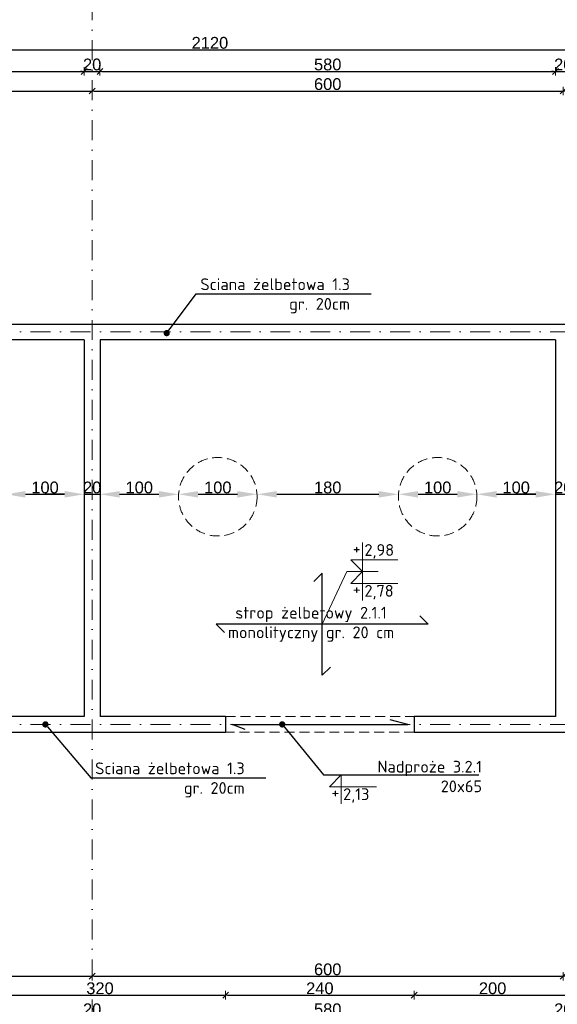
# Model space of a CAD drawing. Header units: millimetres. Extents: x -81893328 to 44149, y -26843406 to 95443303.
# Tile 87 of 100: x 28499 to 29184, y 8092 to 9347. Entities that reach past the tile are written whole.
import ezdxf
from ezdxf import colors
from ezdxf.entities.mleader import LeaderData, LeaderLine
from ezdxf.enums import TextEntityAlignment as Align
from ezdxf.math import Vec2, Vec3

# ---------------------------------------------------------------- set-up
doc = ezdxf.new("R2010")
doc.units = ezdxf.units.MM
for name, pattern in [('DASHDOTX2', [50.8, 25.4, -12.7, 0, -12.7]), ('DASHED', [19.05, 12.7, -6.35]), ('KRESKOWA', [19.05, 12.7, -6.35])]:
    doc.linetypes.add(name, pattern=pattern)
for name, color, linetype, lineweight in [('A-przerywana', 4, 'KRESKOWA', 5), ('aRMZ - osie', 2, 'DASHDOTX2', 5), ('aRMZ - wymiarowanie', 4, 'Continuous', 13), ('kRMZ - elementy żelbetowe opisy', 110, 'Continuous', 5), ('kRMZ - nadproża monolityczne', 1, 'DASHED', 5), ('kRMZ - nadproża monolityczne opisy', 1, 'Continuous', 5), ('kRMZ - stropy opisy', 66, 'Continuous', 5), ('kRMZ - ściany nośne', 5, 'Continuous', 30)]:
    doc.layers.add(name, color=color, linetype=linetype, lineweight=lineweight)
doc.styles.add('1-100 2', font='arial.ttf', dxfattribs={"height": 15})
doc.styles.add('1-100 RM wymiar', font='isocpeur.ttf', dxfattribs={"height": 15})
doc.dimstyles.new('1-100', dxfattribs={"dimtxt": 15, "dimasz": 2.5, "dimexe": 1.25, "dimexo": 0.625, "dimgap": 1, "dimtad": 1, "dimdec": 0, "dimtxsty": '1-100 2', "dimblk": 'ZNACZKI', "dimcen": 2, "dimdle": 5, "dimse1": 1, "dimse2": 1, "dimclrd": 7, "dimclrt": 7, "dimadec": 0, "dimazin": 0, "dimtfac": 1, "dimtdec": 0, "dimtix": 1, "dimtmove": 1, "dimatfit": 3, "dimldrblk": 'ZNACZKI', "dimfxl": 1, "dimarcsym": 0})
doc.dimstyles.new('wymiarowanie prętów 1-100', dxfattribs={"dimtxt": 15, "dimasz": 25, "dimexe": 1.25, "dimexo": 0.625, "dimgap": 1, "dimtad": 1, "dimdec": 0, "dimtxsty": '1-100 2', "dimcen": 2, "dimdle": 5, "dimse1": 1, "dimse2": 1, "dimclrd": 7, "dimclrt": 7, "dimadec": 0, "dimazin": 0, "dimtfac": 1, "dimtdec": 0, "dimtix": 1, "dimtmove": 1, "dimatfit": 3, "dimldrblk": 'ZNACZKI', "dimfxl": 1, "dimarcsym": 0})

# ---------------------------------------------------------------- blocks, each defined once
blk = doc.blocks.new('ZNACZKI')
for p, q in [((0, 2.131), (0, -2.131)), ((1.507, 1.507), (-1.507, -1.507)), ((-2.131, 0), (2.131, 0))]:
    blk.add_line(p, q)
blk = doc.blocks.new('*D132')
at = {"layer": 'aRMZ - wymiarowanie', "color": 7, "lineweight": -2, "ltscale": 2, "transparency": 16777216}
blk.add_line((27693.9, 9255.8), (28588.9, 9255.8), dxfattribs=at)
at = {"layer": 'Defpoints', "color": 0, "ltscale": 2, "transparency": 16777216}
for p in [(28591.4, 9255.8), (27691.4, 8974), (28591.4, 8974)]:
    blk.add_point(p, dxfattribs=at)
at = {"layer": 'aRMZ - wymiarowanie', "color": 7, "lineweight": -2, "ltscale": 2, "transparency": 16777216, "xscale": 2.5, "yscale": 2.5, "zscale": 2.5, "rotation": 180}
blk.add_blockref('ZNACZKI', (27691.4, 9255.8), dxfattribs=at)
at = {"layer": 'aRMZ - wymiarowanie', "color": 7, "lineweight": -2, "ltscale": 2, "transparency": 16777216, "xscale": 2.5, "yscale": 2.5, "zscale": 2.5}
blk.add_blockref('ZNACZKI', (28591.4, 9255.8), dxfattribs=at)
at = {"layer": 'aRMZ - wymiarowanie', "color": 7, "ltscale": 2, "transparency": 16777216, "insert": (28141.4, 9264.5), "char_height": 15, "attachment_point": 5, "style": '1-100 2'}
blk.add_mtext('900', dxfattribs=at)
blk = doc.blocks.new('*D133')
at = {"layer": 'aRMZ - wymiarowanie', "color": 7, "lineweight": -2, "ltscale": 2, "transparency": 16777216}
blk.add_line((28593.9, 9255.8), (29188.9, 9255.8), dxfattribs=at)
at = {"layer": 'Defpoints', "color": 0, "ltscale": 2, "transparency": 16777216}
for p in [(29191.4, 9255.8), (28591.4, 8974), (29191.4, 8974)]:
    blk.add_point(p, dxfattribs=at)
at = {"layer": 'aRMZ - wymiarowanie', "color": 7, "lineweight": -2, "ltscale": 2, "transparency": 16777216, "xscale": 2.5, "yscale": 2.5, "zscale": 2.5, "rotation": 180}
blk.add_blockref('ZNACZKI', (28591.4, 9255.8), dxfattribs=at)
at = {"layer": 'aRMZ - wymiarowanie', "color": 7, "lineweight": -2, "ltscale": 2, "transparency": 16777216, "xscale": 2.5, "yscale": 2.5, "zscale": 2.5}
blk.add_blockref('ZNACZKI', (29191.4, 9255.8), dxfattribs=at)
at = {"layer": 'aRMZ - wymiarowanie', "color": 7, "ltscale": 2, "transparency": 16777216, "insert": (28891.4, 9264.5), "char_height": 15, "attachment_point": 5, "style": '1-100 2'}
blk.add_mtext('600', dxfattribs=at)
blk = doc.blocks.new('*D143')
at = {"layer": 'aRMZ - wymiarowanie', "color": 7, "lineweight": -2, "ltscale": 2, "transparency": 16777216}
blk.add_line((27693.9, 8128.2), (28588.9, 8128.2), dxfattribs=at)
at = {"layer": 'Defpoints', "color": 0, "ltscale": 2, "transparency": 16777216}
for p in [(27691.4, 8424), (28591.4, 8424), (28591.4, 8128.2)]:
    blk.add_point(p, dxfattribs=at)
at = {"layer": 'aRMZ - wymiarowanie', "color": 7, "lineweight": -2, "ltscale": 2, "transparency": 16777216, "xscale": 2.5, "yscale": 2.5, "zscale": 2.5, "rotation": 180}
blk.add_blockref('ZNACZKI', (27691.4, 8128.2), dxfattribs=at)
at = {"layer": 'aRMZ - wymiarowanie', "color": 7, "lineweight": -2, "ltscale": 2, "transparency": 16777216, "xscale": 2.5, "yscale": 2.5, "zscale": 2.5}
blk.add_blockref('ZNACZKI', (28591.4, 8128.2), dxfattribs=at)
at = {"layer": 'aRMZ - wymiarowanie', "color": 7, "ltscale": 2, "transparency": 16777216, "insert": (28141.4, 8136.9), "char_height": 15, "attachment_point": 5, "style": '1-100 2'}
blk.add_mtext('900', dxfattribs=at)
blk = doc.blocks.new('*D144')
at = {"layer": 'aRMZ - wymiarowanie', "color": 7, "lineweight": -2, "ltscale": 2, "transparency": 16777216}
blk.add_line((28593.9, 8128.2), (29188.9, 8128.2), dxfattribs=at)
at = {"layer": 'Defpoints', "color": 0, "ltscale": 2, "transparency": 16777216}
for p in [(28591.4, 8424), (29191.4, 8424), (29191.4, 8128.2)]:
    blk.add_point(p, dxfattribs=at)
at = {"layer": 'aRMZ - wymiarowanie', "color": 7, "lineweight": -2, "ltscale": 2, "transparency": 16777216, "xscale": 2.5, "yscale": 2.5, "zscale": 2.5, "rotation": 180}
blk.add_blockref('ZNACZKI', (28591.4, 8128.2), dxfattribs=at)
at = {"layer": 'aRMZ - wymiarowanie', "color": 7, "lineweight": -2, "ltscale": 2, "transparency": 16777216, "xscale": 2.5, "yscale": 2.5, "zscale": 2.5}
blk.add_blockref('ZNACZKI', (29191.4, 8128.2), dxfattribs=at)
at = {"layer": 'aRMZ - wymiarowanie', "color": 7, "ltscale": 2, "transparency": 16777216, "insert": (28891.4, 8136.9), "char_height": 15, "attachment_point": 5, "style": '1-100 2'}
blk.add_mtext('600', dxfattribs=at)
blk = doc.blocks.new('*D126')
at = {"layer": 'aRMZ - wymiarowanie', "color": 7, "lineweight": -2, "ltscale": 2, "transparency": 16777216}
blk.add_line((27703.9, 8077.3), (28578.9, 8077.3), dxfattribs=at)
at = {"layer": 'Defpoints', "color": 0, "ltscale": 2, "transparency": 16777216}
for p in [(27701.4, 8459), (28581.4, 8459), (28581.4, 8077.3)]:
    blk.add_point(p, dxfattribs=at)
at = {"layer": 'aRMZ - wymiarowanie', "color": 7, "lineweight": -2, "ltscale": 2, "transparency": 16777216, "xscale": 2.5, "yscale": 2.5, "zscale": 2.5, "rotation": 180}
blk.add_blockref('ZNACZKI', (27701.4, 8077.3), dxfattribs=at)
at = {"layer": 'aRMZ - wymiarowanie', "color": 7, "lineweight": -2, "ltscale": 2, "transparency": 16777216, "xscale": 2.5, "yscale": 2.5, "zscale": 2.5}
blk.add_blockref('ZNACZKI', (28581.4, 8077.3), dxfattribs=at)
at = {"layer": 'aRMZ - wymiarowanie', "color": 7, "ltscale": 2, "transparency": 16777216, "insert": (28141.4, 8086), "char_height": 15, "attachment_point": 5, "style": '1-100 2'}
blk.add_mtext('880', dxfattribs=at)
blk = doc.blocks.new('*D127')
at = {"layer": 'aRMZ - wymiarowanie', "color": 7, "lineweight": -2, "ltscale": 2, "transparency": 16777216}
for p, q in [((28578.9, 8077.3), (28576.4, 8077.3)), ((28581.4, 8077.3), (28601.4, 8077.3)), ((28603.9, 8077.3), (28606.4, 8077.3))]:
    blk.add_line(p, q, dxfattribs=at)
at = {"layer": 'Defpoints', "color": 0, "ltscale": 2, "transparency": 16777216}
for p in [(28581.4, 8459), (28601.4, 8459), (28601.4, 8077.3)]:
    blk.add_point(p, dxfattribs=at)
at = {"layer": 'aRMZ - wymiarowanie', "color": 7, "lineweight": -2, "ltscale": 2, "transparency": 16777216, "xscale": 2.5, "yscale": 2.5, "zscale": 2.5}
blk.add_blockref('ZNACZKI', (28581.4, 8077.3), dxfattribs=at)
at = {"layer": 'aRMZ - wymiarowanie', "color": 7, "lineweight": -2, "ltscale": 2, "transparency": 16777216, "xscale": 2.5, "yscale": 2.5, "zscale": 2.5, "rotation": 180}
blk.add_blockref('ZNACZKI', (28601.4, 8077.3), dxfattribs=at)
at = {"layer": 'aRMZ - wymiarowanie', "color": 7, "ltscale": 2, "transparency": 16777216, "insert": (28591.4, 8086), "char_height": 15, "attachment_point": 5, "style": '1-100 2'}
blk.add_mtext('20', dxfattribs=at)
blk = doc.blocks.new('*D128')
at = {"layer": 'aRMZ - wymiarowanie', "color": 7, "lineweight": -2, "ltscale": 2, "transparency": 16777216}
blk.add_line((28603.9, 8077.3), (29178.9, 8077.3), dxfattribs=at)
at = {"layer": 'Defpoints', "color": 0, "ltscale": 2, "transparency": 16777216}
for p in [(28601.4, 8459), (29181.4, 8459), (29181.4, 8077.3)]:
    blk.add_point(p, dxfattribs=at)
at = {"layer": 'aRMZ - wymiarowanie', "color": 7, "lineweight": -2, "ltscale": 2, "transparency": 16777216, "xscale": 2.5, "yscale": 2.5, "zscale": 2.5, "rotation": 180}
blk.add_blockref('ZNACZKI', (28601.4, 8077.3), dxfattribs=at)
at = {"layer": 'aRMZ - wymiarowanie', "color": 7, "lineweight": -2, "ltscale": 2, "transparency": 16777216, "xscale": 2.5, "yscale": 2.5, "zscale": 2.5}
blk.add_blockref('ZNACZKI', (29181.4, 8077.3), dxfattribs=at)
at = {"layer": 'aRMZ - wymiarowanie', "color": 7, "ltscale": 2, "transparency": 16777216, "insert": (28891.4, 8086), "char_height": 15, "attachment_point": 5, "style": '1-100 2'}
blk.add_mtext('580', dxfattribs=at)
blk = doc.blocks.new('*D129')
at = {"layer": 'aRMZ - wymiarowanie', "color": 7, "lineweight": -2, "ltscale": 2, "transparency": 16777216}
for p, q in [((29178.9, 8077.3), (29176.4, 8077.3)), ((29181.4, 8077.3), (29201.4, 8077.3)), ((29203.9, 8077.3), (29206.4, 8077.3))]:
    blk.add_line(p, q, dxfattribs=at)
at = {"layer": 'Defpoints', "color": 0, "ltscale": 2, "transparency": 16777216}
for p in [(29181.4, 8459), (29201.4, 8459), (29201.4, 8077.3)]:
    blk.add_point(p, dxfattribs=at)
at = {"layer": 'aRMZ - wymiarowanie', "color": 7, "lineweight": -2, "ltscale": 2, "transparency": 16777216, "xscale": 2.5, "yscale": 2.5, "zscale": 2.5}
blk.add_blockref('ZNACZKI', (29181.4, 8077.3), dxfattribs=at)
at = {"layer": 'aRMZ - wymiarowanie', "color": 7, "lineweight": -2, "ltscale": 2, "transparency": 16777216, "xscale": 2.5, "yscale": 2.5, "zscale": 2.5, "rotation": 180}
blk.add_blockref('ZNACZKI', (29201.4, 8077.3), dxfattribs=at)
at = {"layer": 'aRMZ - wymiarowanie', "color": 7, "ltscale": 2, "transparency": 16777216, "insert": (29191.4, 8086), "char_height": 15, "attachment_point": 5, "style": '1-100 2'}
blk.add_mtext('20', dxfattribs=at)
blk = doc.blocks.new('*D118')
at = {"layer": 'aRMZ - wymiarowanie', "color": 7, "lineweight": -2, "ltscale": 2, "transparency": 16777216}
blk.add_line((27683.9, 8049.9), (29798.9, 8049.9), dxfattribs=at)
at = {"layer": 'Defpoints', "color": 0, "ltscale": 2, "transparency": 16777216}
for p in [(27681.4, 8439), (29801.4, 8439), (29801.4, 8049.9)]:
    blk.add_point(p, dxfattribs=at)
at = {"layer": 'aRMZ - wymiarowanie', "color": 7, "lineweight": -2, "ltscale": 2, "transparency": 16777216, "xscale": 2.5, "yscale": 2.5, "zscale": 2.5, "rotation": 180}
blk.add_blockref('ZNACZKI', (27681.4, 8049.9), dxfattribs=at)
at = {"layer": 'aRMZ - wymiarowanie', "color": 7, "lineweight": -2, "ltscale": 2, "transparency": 16777216, "xscale": 2.5, "yscale": 2.5, "zscale": 2.5}
blk.add_blockref('ZNACZKI', (29801.4, 8049.9), dxfattribs=at)
at = {"layer": 'aRMZ - wymiarowanie', "color": 7, "ltscale": 2, "transparency": 16777216, "insert": (28741.4, 8058.6), "char_height": 15, "attachment_point": 5, "style": '1-100 2'}
blk.add_mtext('2120', dxfattribs=at)
blk = doc.blocks.new('*D152')
at = {"layer": 'aRMZ - wymiarowanie', "color": 7, "lineweight": -2, "ltscale": 2, "transparency": 16777216}
blk.add_line((27703.9, 9280.8), (28578.9, 9280.8), dxfattribs=at)
at = {"layer": 'Defpoints', "color": 0, "ltscale": 2, "transparency": 16777216}
for p in [(28581.4, 9280.8), (27701.4, 8939), (28581.4, 8939)]:
    blk.add_point(p, dxfattribs=at)
at = {"layer": 'aRMZ - wymiarowanie', "color": 7, "lineweight": -2, "ltscale": 2, "transparency": 16777216, "xscale": 2.5, "yscale": 2.5, "zscale": 2.5, "rotation": 180}
blk.add_blockref('ZNACZKI', (27701.4, 9280.8), dxfattribs=at)
at = {"layer": 'aRMZ - wymiarowanie', "color": 7, "lineweight": -2, "ltscale": 2, "transparency": 16777216, "xscale": 2.5, "yscale": 2.5, "zscale": 2.5}
blk.add_blockref('ZNACZKI', (28581.4, 9280.8), dxfattribs=at)
at = {"layer": 'aRMZ - wymiarowanie', "color": 7, "ltscale": 2, "transparency": 16777216, "insert": (28141.4, 9289.5), "char_height": 15, "attachment_point": 5, "style": '1-100 2'}
blk.add_mtext('880', dxfattribs=at)
blk = doc.blocks.new('*D153')
at = {"layer": 'aRMZ - wymiarowanie', "color": 7, "lineweight": -2, "ltscale": 2, "transparency": 16777216}
for p, q in [((28578.9, 9280.8), (28576.4, 9280.8)), ((28581.4, 9280.8), (28601.4, 9280.8)), ((28603.9, 9280.8), (28606.4, 9280.8))]:
    blk.add_line(p, q, dxfattribs=at)
at = {"layer": 'Defpoints', "color": 0, "ltscale": 2, "transparency": 16777216}
for p in [(28601.4, 9280.8), (28581.4, 8939), (28601.4, 8939)]:
    blk.add_point(p, dxfattribs=at)
at = {"layer": 'aRMZ - wymiarowanie', "color": 7, "lineweight": -2, "ltscale": 2, "transparency": 16777216, "xscale": 2.5, "yscale": 2.5, "zscale": 2.5}
blk.add_blockref('ZNACZKI', (28581.4, 9280.8), dxfattribs=at)
at = {"layer": 'aRMZ - wymiarowanie', "color": 7, "lineweight": -2, "ltscale": 2, "transparency": 16777216, "xscale": 2.5, "yscale": 2.5, "zscale": 2.5, "rotation": 180}
blk.add_blockref('ZNACZKI', (28601.4, 9280.8), dxfattribs=at)
at = {"layer": 'aRMZ - wymiarowanie', "color": 7, "ltscale": 2, "transparency": 16777216, "insert": (28591.4, 9289.5), "char_height": 15, "attachment_point": 5, "style": '1-100 2'}
blk.add_mtext('20', dxfattribs=at)
blk = doc.blocks.new('*D122')
at = {"layer": 'aRMZ - wymiarowanie', "color": 7, "lineweight": -2, "ltscale": 2, "transparency": 16777216}
blk.add_line((28603.9, 9280.8), (29178.9, 9280.8), dxfattribs=at)
at = {"layer": 'Defpoints', "color": 0, "ltscale": 2, "transparency": 16777216}
for p in [(29181.4, 9280.8), (28601.4, 8939), (29181.4, 8939)]:
    blk.add_point(p, dxfattribs=at)
at = {"layer": 'aRMZ - wymiarowanie', "color": 7, "lineweight": -2, "ltscale": 2, "transparency": 16777216, "xscale": 2.5, "yscale": 2.5, "zscale": 2.5, "rotation": 180}
blk.add_blockref('ZNACZKI', (28601.4, 9280.8), dxfattribs=at)
at = {"layer": 'aRMZ - wymiarowanie', "color": 7, "lineweight": -2, "ltscale": 2, "transparency": 16777216, "xscale": 2.5, "yscale": 2.5, "zscale": 2.5}
blk.add_blockref('ZNACZKI', (29181.4, 9280.8), dxfattribs=at)
at = {"layer": 'aRMZ - wymiarowanie', "color": 7, "ltscale": 2, "transparency": 16777216, "insert": (28891.4, 9289.5), "char_height": 15, "attachment_point": 5, "style": '1-100 2'}
blk.add_mtext('580', dxfattribs=at)
blk = doc.blocks.new('*D123')
at = {"layer": 'aRMZ - wymiarowanie', "color": 7, "lineweight": -2, "ltscale": 2, "transparency": 16777216}
for p, q in [((29178.9, 9280.8), (29176.4, 9280.8)), ((29181.4, 9280.8), (29201.4, 9280.8)), ((29203.9, 9280.8), (29206.4, 9280.8))]:
    blk.add_line(p, q, dxfattribs=at)
at = {"layer": 'Defpoints', "color": 0, "ltscale": 2, "transparency": 16777216}
for p in [(29201.4, 9280.8), (29181.4, 8939), (29201.4, 8939)]:
    blk.add_point(p, dxfattribs=at)
at = {"layer": 'aRMZ - wymiarowanie', "color": 7, "lineweight": -2, "ltscale": 2, "transparency": 16777216, "xscale": 2.5, "yscale": 2.5, "zscale": 2.5}
blk.add_blockref('ZNACZKI', (29181.4, 9280.8), dxfattribs=at)
at = {"layer": 'aRMZ - wymiarowanie', "color": 7, "lineweight": -2, "ltscale": 2, "transparency": 16777216, "xscale": 2.5, "yscale": 2.5, "zscale": 2.5, "rotation": 180}
blk.add_blockref('ZNACZKI', (29201.4, 9280.8), dxfattribs=at)
at = {"layer": 'aRMZ - wymiarowanie', "color": 7, "ltscale": 2, "transparency": 16777216, "insert": (29191.4, 9289.5), "char_height": 15, "attachment_point": 5, "style": '1-100 2'}
blk.add_mtext('20', dxfattribs=at)
blk = doc.blocks.new('*D115')
at = {"layer": 'aRMZ - wymiarowanie', "color": 7, "lineweight": -2, "ltscale": 2, "transparency": 16777216}
blk.add_line((27683.9, 9308.4), (29798.9, 9308.4), dxfattribs=at)
at = {"layer": 'Defpoints', "color": 0, "ltscale": 2, "transparency": 16777216}
for p in [(29801.4, 9308.4), (27681.4, 8959), (29801.4, 8959)]:
    blk.add_point(p, dxfattribs=at)
at = {"layer": 'aRMZ - wymiarowanie', "color": 7, "lineweight": -2, "ltscale": 2, "transparency": 16777216, "xscale": 2.5, "yscale": 2.5, "zscale": 2.5, "rotation": 180}
blk.add_blockref('ZNACZKI', (27681.4, 9308.4), dxfattribs=at)
at = {"layer": 'aRMZ - wymiarowanie', "color": 7, "lineweight": -2, "ltscale": 2, "transparency": 16777216, "xscale": 2.5, "yscale": 2.5, "zscale": 2.5}
blk.add_blockref('ZNACZKI', (29801.4, 9308.4), dxfattribs=at)
at = {"layer": 'aRMZ - wymiarowanie', "color": 7, "ltscale": 2, "transparency": 16777216, "insert": (28741.4, 9317.1), "char_height": 15, "attachment_point": 5, "style": '1-100 2'}
blk.add_mtext('2120', dxfattribs=at)
blk = doc.blocks.new('*D157')
at = {"layer": 'aRMZ - wymiarowanie', "color": 7, "lineweight": -2, "ltscale": 2, "transparency": 16777216}
blk.add_line((28443.9, 8104.1), (28758.9, 8104.1), dxfattribs=at)
at = {"layer": 'Defpoints', "color": 0, "ltscale": 2, "transparency": 16777216}
for p in [(28441.4, 8439), (28761.4, 8439), (28761.4, 8104.1)]:
    blk.add_point(p, dxfattribs=at)
at = {"layer": 'aRMZ - wymiarowanie', "color": 7, "lineweight": -2, "ltscale": 2, "transparency": 16777216, "xscale": 2.5, "yscale": 2.5, "zscale": 2.5, "rotation": 180}
blk.add_blockref('ZNACZKI', (28441.4, 8104.1), dxfattribs=at)
at = {"layer": 'aRMZ - wymiarowanie', "color": 7, "lineweight": -2, "ltscale": 2, "transparency": 16777216, "xscale": 2.5, "yscale": 2.5, "zscale": 2.5}
blk.add_blockref('ZNACZKI', (28761.4, 8104.1), dxfattribs=at)
at = {"layer": 'aRMZ - wymiarowanie', "color": 7, "ltscale": 2, "transparency": 16777216, "insert": (28601.4, 8112.8), "char_height": 15, "attachment_point": 5, "style": '1-100 2'}
blk.add_mtext('320', dxfattribs=at)
blk = doc.blocks.new('*D158')
at = {"layer": 'aRMZ - wymiarowanie', "color": 7, "lineweight": -2, "ltscale": 2, "transparency": 16777216}
blk.add_line((28763.9, 8104.1), (28998.9, 8104.1), dxfattribs=at)
at = {"layer": 'Defpoints', "color": 0, "ltscale": 2, "transparency": 16777216}
for p in [(28761.4, 8439), (29001.4, 8439), (29001.4, 8104.1)]:
    blk.add_point(p, dxfattribs=at)
at = {"layer": 'aRMZ - wymiarowanie', "color": 7, "lineweight": -2, "ltscale": 2, "transparency": 16777216, "xscale": 2.5, "yscale": 2.5, "zscale": 2.5, "rotation": 180}
blk.add_blockref('ZNACZKI', (28761.4, 8104.1), dxfattribs=at)
at = {"layer": 'aRMZ - wymiarowanie', "color": 7, "lineweight": -2, "ltscale": 2, "transparency": 16777216, "xscale": 2.5, "yscale": 2.5, "zscale": 2.5}
blk.add_blockref('ZNACZKI', (29001.4, 8104.1), dxfattribs=at)
at = {"layer": 'aRMZ - wymiarowanie', "color": 7, "ltscale": 2, "transparency": 16777216, "insert": (28881.4, 8112.8), "char_height": 15, "attachment_point": 5, "style": '1-100 2'}
blk.add_mtext('240', dxfattribs=at)
blk = doc.blocks.new('*D159')
at = {"layer": 'aRMZ - wymiarowanie', "color": 7, "lineweight": -2, "ltscale": 2, "transparency": 16777216}
blk.add_line((29003.9, 8104.1), (29198.9, 8104.1), dxfattribs=at)
at = {"layer": 'Defpoints', "color": 0, "ltscale": 2, "transparency": 16777216}
for p in [(29001.4, 8439), (29201.4, 8439), (29201.4, 8104.1)]:
    blk.add_point(p, dxfattribs=at)
at = {"layer": 'aRMZ - wymiarowanie', "color": 7, "lineweight": -2, "ltscale": 2, "transparency": 16777216, "xscale": 2.5, "yscale": 2.5, "zscale": 2.5, "rotation": 180}
blk.add_blockref('ZNACZKI', (29001.4, 8104.1), dxfattribs=at)
at = {"layer": 'aRMZ - wymiarowanie', "color": 7, "lineweight": -2, "ltscale": 2, "transparency": 16777216, "xscale": 2.5, "yscale": 2.5, "zscale": 2.5}
blk.add_blockref('ZNACZKI', (29201.4, 8104.1), dxfattribs=at)
at = {"layer": 'aRMZ - wymiarowanie', "color": 7, "ltscale": 2, "transparency": 16777216, "insert": (29101.4, 8112.8), "char_height": 15, "attachment_point": 5, "style": '1-100 2'}
blk.add_mtext('200', dxfattribs=at)
blk = doc.blocks.new('*U43')
at = {"color": 0, "lineweight": 5}
blk.add_lwpolyline([(0, 37), (0, 0), (-15, 15), (45, 15)], dxfattribs=at)
at = {"color": 0, "style": '1-100 RM wymiar'}
blk.add_attdef('symbol', text='', height=15, dxfattribs=at).set_placement((-7.5, 29.5), align=Align.MIDDLE_CENTER)
blk.add_attdef('wartość', text='', height=15, dxfattribs=at).set_placement((2.4, 27.5), align=Align.MIDDLE_LEFT)
blk = doc.blocks.new('*U154')
at = {"color": 0, "lineweight": 5}
blk.add_lwpolyline([(0, -37), (0, 0), (-15, -15), (45, -15)], dxfattribs=at)
at = {"color": 0, "style": '1-100 RM wymiar'}
blk.add_attdef('symbol', text='', height=15, dxfattribs=at).set_placement((-7.5, -14.5), align=Align.MIDDLE_CENTER)
blk.add_attdef('wartość', text='', height=15, dxfattribs=at).set_placement((2.4, -12.5), align=Align.MIDDLE_LEFT)
blk = doc.blocks.new('*D1113')
at = {"layer": 'aRMZ - wymiarowanie', "color": 7, "lineweight": -2, "ltscale": 2, "transparency": 16777216}
blk.add_line((28506.4, 8742.1), (28556.4, 8742.1), dxfattribs=at)
at = {"layer": 'aRMZ - wymiarowanie', "color": 7, "ltscale": 2, "transparency": 16777216}
for points in [[(28506.4, 8746.2), (28506.4, 8737.9), (28481.4, 8742.1)], [(28556.4, 8746.2), (28556.4, 8737.9), (28581.4, 8742.1)]]:
    blk.add_solid(points, dxfattribs=at)
at = {"layer": 'Defpoints', "color": 0, "ltscale": 2, "transparency": 16777216}
for p in [(28581.4, 8742.1), (28581.4, 8742.1), (28481.4, 8738.7)]:
    blk.add_point(p, dxfattribs=at)
at = {"layer": 'aRMZ - wymiarowanie', "color": 7, "ltscale": 2, "transparency": 16777216, "insert": (28531.4, 8750.7), "char_height": 15, "attachment_point": 5, "style": '1-100 2'}
blk.add_mtext('100', dxfattribs=at)
blk = doc.blocks.new('*D1114')
at = {"layer": 'aRMZ - wymiarowanie', "color": 7, "lineweight": -2, "ltscale": 2, "transparency": 16777216}
for p, q in [((28556.4, 8742.1), (28531.4, 8742.1)), ((28581.4, 8742.1), (28601.4, 8742.1)), ((28626.4, 8742.1), (28651.4, 8742.1))]:
    blk.add_line(p, q, dxfattribs=at)
at = {"layer": 'aRMZ - wymiarowanie', "color": 7, "ltscale": 2, "transparency": 16777216}
for points in [[(28556.4, 8746.2), (28556.4, 8737.9), (28581.4, 8742.1)], [(28626.4, 8746.2), (28626.4, 8737.9), (28601.4, 8742.1)]]:
    blk.add_solid(points, dxfattribs=at)
at = {"layer": 'Defpoints', "color": 0, "ltscale": 2, "transparency": 16777216}
for p in [(28581.4, 8742.1), (28601.4, 8742.1), (28601.4, 8734.6)]:
    blk.add_point(p, dxfattribs=at)
at = {"layer": 'aRMZ - wymiarowanie', "color": 7, "ltscale": 2, "transparency": 16777216, "insert": (28591.4, 8750.7), "char_height": 15, "attachment_point": 5, "style": '1-100 2'}
blk.add_mtext('20', dxfattribs=at)
blk = doc.blocks.new('*D1115')
at = {"layer": 'aRMZ - wymiarowanie', "color": 7, "lineweight": -2, "ltscale": 2, "transparency": 16777216}
blk.add_line((28626.4, 8742.1), (28676.4, 8742.1), dxfattribs=at)
at = {"layer": 'aRMZ - wymiarowanie', "color": 7, "ltscale": 2, "transparency": 16777216}
for points in [[(28626.4, 8746.2), (28626.4, 8737.9), (28601.4, 8742.1)], [(28676.4, 8746.2), (28676.4, 8737.9), (28701.4, 8742.1)]]:
    blk.add_solid(points, dxfattribs=at)
at = {"layer": 'Defpoints', "color": 0, "ltscale": 2, "transparency": 16777216}
for p in [(28701.4, 8742.1), (28601.4, 8734.6), (28701.4, 8739)]:
    blk.add_point(p, dxfattribs=at)
at = {"layer": 'aRMZ - wymiarowanie', "color": 7, "ltscale": 2, "transparency": 16777216, "insert": (28651.4, 8750.7), "char_height": 15, "attachment_point": 5, "style": '1-100 2'}
blk.add_mtext('100', dxfattribs=at)
blk = doc.blocks.new('*D1116')
at = {"layer": 'aRMZ - wymiarowanie', "color": 7, "lineweight": -2, "ltscale": 2, "transparency": 16777216}
blk.add_line((28726.4, 8742.1), (28776.4, 8742.1), dxfattribs=at)
at = {"layer": 'aRMZ - wymiarowanie', "color": 7, "ltscale": 2, "transparency": 16777216}
for points in [[(28726.4, 8746.2), (28726.4, 8737.9), (28701.4, 8742.1)], [(28776.4, 8746.2), (28776.4, 8737.9), (28801.4, 8742.1)]]:
    blk.add_solid(points, dxfattribs=at)
at = {"layer": 'Defpoints', "color": 0, "ltscale": 2, "transparency": 16777216}
for p in [(28801.4, 8742.1), (28701.4, 8739), (28801.4, 8739)]:
    blk.add_point(p, dxfattribs=at)
at = {"layer": 'aRMZ - wymiarowanie', "color": 7, "ltscale": 2, "transparency": 16777216, "insert": (28751.4, 8750.7), "char_height": 15, "attachment_point": 5, "style": '1-100 2'}
blk.add_mtext('100', dxfattribs=at)
blk = doc.blocks.new('*D1117')
at = {"layer": 'aRMZ - wymiarowanie', "color": 7, "lineweight": -2, "ltscale": 2, "transparency": 16777216}
blk.add_line((28826.4, 8742.1), (28956.4, 8742.1), dxfattribs=at)
at = {"layer": 'aRMZ - wymiarowanie', "color": 7, "ltscale": 2, "transparency": 16777216}
for points in [[(28826.4, 8746.2), (28826.4, 8737.9), (28801.4, 8742.1)], [(28956.4, 8746.2), (28956.4, 8737.9), (28981.4, 8742.1)]]:
    blk.add_solid(points, dxfattribs=at)
at = {"layer": 'Defpoints', "color": 0, "ltscale": 2, "transparency": 16777216}
for p in [(28981.4, 8742.1), (28801.4, 8739), (28981.4, 8739.1)]:
    blk.add_point(p, dxfattribs=at)
at = {"layer": 'aRMZ - wymiarowanie', "color": 7, "ltscale": 2, "transparency": 16777216, "insert": (28891.4, 8750.7), "char_height": 15, "attachment_point": 5, "style": '1-100 2'}
blk.add_mtext('180', dxfattribs=at)
blk = doc.blocks.new('*D1118')
at = {"layer": 'aRMZ - wymiarowanie', "color": 7, "lineweight": -2, "ltscale": 2, "transparency": 16777216}
blk.add_line((29006.4, 8742.1), (29056.4, 8742.1), dxfattribs=at)
at = {"layer": 'aRMZ - wymiarowanie', "color": 7, "ltscale": 2, "transparency": 16777216}
for points in [[(29006.4, 8746.2), (29006.4, 8737.9), (28981.4, 8742.1)], [(29056.4, 8746.2), (29056.4, 8737.9), (29081.4, 8742.1)]]:
    blk.add_solid(points, dxfattribs=at)
at = {"layer": 'Defpoints', "color": 0, "ltscale": 2, "transparency": 16777216}
for p in [(29081.4, 8742.1), (28981.4, 8739.1), (29081.4, 8739)]:
    blk.add_point(p, dxfattribs=at)
at = {"layer": 'aRMZ - wymiarowanie', "color": 7, "ltscale": 2, "transparency": 16777216, "insert": (29031.4, 8750.7), "char_height": 15, "attachment_point": 5, "style": '1-100 2'}
blk.add_mtext('100', dxfattribs=at)
blk = doc.blocks.new('*D1119')
at = {"layer": 'aRMZ - wymiarowanie', "color": 7, "lineweight": -2, "ltscale": 2, "transparency": 16777216}
blk.add_line((29106.4, 8742.1), (29156.4, 8742.1), dxfattribs=at)
at = {"layer": 'aRMZ - wymiarowanie', "color": 7, "ltscale": 2, "transparency": 16777216}
for points in [[(29106.4, 8746.2), (29106.4, 8737.9), (29081.4, 8742.1)], [(29156.4, 8746.2), (29156.4, 8737.9), (29181.4, 8742.1)]]:
    blk.add_solid(points, dxfattribs=at)
at = {"layer": 'Defpoints', "color": 0, "ltscale": 2, "transparency": 16777216}
for p in [(29181.4, 8742.1), (29081.4, 8739), (29181.4, 8733.3)]:
    blk.add_point(p, dxfattribs=at)
at = {"layer": 'aRMZ - wymiarowanie', "color": 7, "ltscale": 2, "transparency": 16777216, "insert": (29131.4, 8750.7), "char_height": 15, "attachment_point": 5, "style": '1-100 2'}
blk.add_mtext('100', dxfattribs=at)
blk = doc.blocks.new('*D1120')
at = {"layer": 'aRMZ - wymiarowanie', "color": 7, "lineweight": -2, "ltscale": 2, "transparency": 16777216}
for p, q in [((29156.4, 8742.1), (29131.4, 8742.1)), ((29181.4, 8742.1), (29201.4, 8742.1)), ((29226.4, 8742.1), (29251.4, 8742.1))]:
    blk.add_line(p, q, dxfattribs=at)
at = {"layer": 'aRMZ - wymiarowanie', "color": 7, "ltscale": 2, "transparency": 16777216}
for points in [[(29156.4, 8746.2), (29156.4, 8737.9), (29181.4, 8742.1)], [(29226.4, 8746.2), (29226.4, 8737.9), (29201.4, 8742.1)]]:
    blk.add_solid(points, dxfattribs=at)
at = {"layer": 'Defpoints', "color": 0, "ltscale": 2, "transparency": 16777216}
for p in [(29201.4, 8742.1), (29181.4, 8733.3), (29201.4, 8733.3)]:
    blk.add_point(p, dxfattribs=at)
at = {"layer": 'aRMZ - wymiarowanie', "color": 7, "ltscale": 2, "transparency": 16777216, "insert": (29191.4, 8750.7), "char_height": 15, "attachment_point": 5, "style": '1-100 2'}
blk.add_mtext('20', dxfattribs=at)
blk = doc.blocks.new('*D1133')
at = {"layer": 'aRMZ - wymiarowanie', "color": 7, "lineweight": -2, "ltscale": 2, "transparency": 16777216}
blk.add_line((29627.9, 8564), (29627.9, 8484), dxfattribs=at)
at = {"layer": 'aRMZ - wymiarowanie', "color": 7, "ltscale": 2, "transparency": 16777216}
for points in [[(29623.7, 8564), (29632.1, 8564), (29627.9, 8589)], [(29623.7, 8484), (29632.1, 8484), (29627.9, 8459)]]:
    blk.add_solid(points, dxfattribs=at)
at = {"layer": 'Defpoints', "color": 0, "ltscale": 2, "transparency": 16777216}
for p in [(29632.1, 8589), (28975, 8459), (29627.9, 8459)]:
    blk.add_point(p, dxfattribs=at)
at = {"layer": 'aRMZ - wymiarowanie', "color": 7, "ltscale": 2, "transparency": 16777216, "insert": (29619.2, 8524), "char_height": 15, "attachment_point": 5, "rotation": 90, "style": '1-100 2'}
blk.add_mtext('130', dxfattribs=at)
blk = doc.blocks.new('_Dot')
at = {"color": 0, "linetype": 'ByBlock', "lineweight": -2}
blk.add_line((-0.5, 0), (-1, 0), dxfattribs=at)
at = {"color": 0, "linetype": 'ByBlock', "const_width": 0.5}
blk.add_lwpolyline([(-0.25, 0, 1), (0.25, 0, 1)], format="xyb", close=True, dxfattribs=at)

msp = doc.modelspace()

# ---------------------------------------------------------------- linework, layer by layer
at = {"layer": 'A-przerywana'}
for centre in [(28751.439, 8738.9761), (29031.439, 8738.9761)]:
    msp.add_circle(centre, 50, dxfattribs=at)
at = {"layer": 'aRMZ - osie'}
for p, q in [((28591.439, 9422.1665), (28591.439, 7879.2614)), ((27138.6771, 8948.9761), (30536.7437, 8948.9761)), ((27138.6771, 8448.9761), (30536.7437, 8448.9761))]:
    msp.add_line(p, q, dxfattribs=at)
at = {"layer": 'kRMZ - nadproża monolityczne'}
for points in [[(28761.439, 8458.9761), (29001.439, 8458.9761)], [(29001.439, 8438.9761), (28761.439, 8438.9761)]]:
    msp.add_lwpolyline(points, dxfattribs=at)
at = {"layer": 'kRMZ - nadproża monolityczne opisy', "lineweight": 30}
msp.add_lwpolyline([(28786.1588, 8442.4757), (28769.8889, 8448.9761), (28993.4654, 8448.9758), (28970.8397, 8454.6504)], dxfattribs=at)
at = {"layer": 'kRMZ - stropy opisy', "lineweight": 30}
for points in [[(28894.7636, 8522.1014), (28884.157, 8511.4948), (28884.1577, 8641.4875), (28873.5511, 8630.8809)], [(29008.5471, 8587.0974), (29019.1537, 8576.4908), (28749.161, 8576.4915), (28759.7676, 8565.8849)]]:
    msp.add_lwpolyline(points, dxfattribs=at)
at = {"layer": 'kRMZ - stropy opisy'}
msp.add_lwpolyline([(28884.1573, 8576.4911), (28915.8145, 8643.6396), (28955.8145, 8643.6396)], dxfattribs=at)
at = {"layer": 'kRMZ - ściany nośne'}
for p, q in [((27681.439, 8958.9761), (29801.439, 8958.9761)), ((28581.439, 8938.9761), (27701.439, 8938.9761)), ((28581.439, 8938.9761), (28581.439, 8458.9761)), ((28601.439, 8938.9761), (28601.439, 8458.9761)), ((29181.439, 8938.9761), (28601.439, 8938.9761)), ((29181.439, 8938.9761), (29181.439, 8458.9761)), ((28581.439, 8458.9761), (28441.439, 8458.9761)), ((28761.439, 8458.9761), (28601.439, 8458.9761)), ((28761.439, 8458.9761), (28761.439, 8438.9761)), ((29181.439, 8458.9761), (29001.439, 8458.9761)), ((29001.439, 8458.9761), (29001.439, 8438.9761)), ((28441.439, 8438.9761), (28761.439, 8438.9761)), ((29001.439, 8438.9761), (29201.439, 8438.9761))]:
    msp.add_line(p, q, dxfattribs=at)

# ---------------------------------------------------------------- block references
at = {"layer": 'kRMZ - nadproża monolityczne opisy'}
ref = msp.add_blockref('*U154', (28908.6423, 8384.6132), dxfattribs=at)
ref.add_attrib('symbol', '+', dxfattribs={"layer": '0', "color": 0, "height": 15, "style": '1-100 RM wymiar'}).set_placement((28901.1423, 8362.6132), align=Align.MIDDLE_CENTER)
ref.add_attrib('wartość', '2,13', dxfattribs={"layer": '0', "color": 0, "height": 15, "style": '1-100 RM wymiar'}).set_placement((28911.013, 8360.1132), align=Align.MIDDLE_LEFT)
at = {"layer": 'kRMZ - stropy opisy'}
msp.add_blockref('*U43', (28935.8145, 8643.6396), dxfattribs=at).add_auto_attribs({'symbol': '+', 'wartość': '2,98'})
ref = msp.add_blockref('*U154', (28935.8145, 8643.6396), dxfattribs=at)
ref.add_attrib('symbol', '+', dxfattribs={"layer": '0', "color": 0, "height": 15, "style": '1-100 RM wymiar'}).set_placement((28928.3145, 8621.6396), align=Align.MIDDLE_CENTER)
ref.add_attrib('wartość', '2,78', dxfattribs={"layer": '0', "color": 0, "height": 15, "style": '1-100 RM wymiar'}).set_placement((28938.1852, 8619.1396), align=Align.MIDDLE_LEFT)

# ---------------------------------------------------------------- texts
at = {"layer": 'kRMZ - stropy opisy', "insert": (28870.1573, 8576.4911), "char_height": 15, "attachment_point": 5, "style": '1-100 RM wymiar'}
msp.add_mtext_dynamic_manual_height_columns('strop żelbetowy 2.1.1\\Pmonolityczny gr. 20 cm', width=278.272662, gutter_width=12.5, heights=[0], dxfattribs=at)

# ---------------------------------------------------------------- dimensions: what is measured, and where the dimension line sits
at = {"layer": 'aRMZ - wymiarowanie', "color": 1, "ltscale": 2}
for base, p1, p2, dimstyle, picture, middle in [((29801.439, 9308.4047), (27681.439, 8958.9761), (29801.439, 8958.9761), '1-100', '*D115', (28741.439, 9317.0633)), ((28581.439, 9280.7972), (27701.439, 8938.9761), (28581.439, 8938.9761), '1-100', '*D152', (28141.439, 9289.4558)), ((28601.439, 9280.7972), (28581.439, 8938.9761), (28601.439, 8938.9761), '1-100', '*D153', (28591.439, 9289.4558)), ((29181.439, 9280.7972), (28601.439, 8938.9761), (29181.439, 8938.9761), '1-100', '*D122', (28891.439, 9289.4558)), ((29201.439, 9280.7972), (29181.439, 8938.9761), (29201.439, 8938.9761), '1-100', '*D123', (29191.439, 9289.4558)), ((28591.439, 9255.8492), (27691.439, 8973.9761), (28591.439, 8973.9761), '1-100', '*D132', (28141.439, 9264.5078)), ((29191.439, 9255.8492), (28591.439, 8973.9761), (29191.439, 8973.9761), '1-100', '*D133', (28891.439, 9264.5078)), ((28581.439, 8742.0658), (28481.4384, 8738.7309), (28581.439, 8742.0658), 'wymiarowanie prętów 1-100', '*D1113', (28531.4387, 8750.7244)), ((28601.439, 8742.0658), (28581.439, 8742.0658), (28601.439, 8734.5809), 'wymiarowanie prętów 1-100', '*D1114', (28591.439, 8750.7244)), ((28701.439, 8742.0658), (28601.439, 8734.5809), (28701.439, 8738.9761), 'wymiarowanie prętów 1-100', '*D1115', (28651.439, 8750.7244)), ((28801.439, 8742.0658), (28701.439, 8738.9761), (28801.439, 8738.9761), 'wymiarowanie prętów 1-100', '*D1116', (28751.439, 8750.7244)), ((28981.4391, 8742.0658), (28801.439, 8738.9761), (28981.4391, 8739.1017), 'wymiarowanie prętów 1-100', '*D1117', (28891.439, 8750.7244)), ((29081.439, 8742.0658), (28981.4391, 8739.1017), (29081.439, 8738.9761), 'wymiarowanie prętów 1-100', '*D1118', (29031.439, 8750.7244)), ((29181.439, 8742.0658), (29081.439, 8738.9761), (29181.439, 8733.3009), 'wymiarowanie prętów 1-100', '*D1119', (29131.439, 8750.7244)), ((29201.439, 8742.0658), (29181.439, 8733.3009), (29201.439, 8733.3009), 'wymiarowanie prętów 1-100', '*D1120', (29191.439, 8750.7244)), ((28581.439, 8077.3464), (27701.439, 8458.9761), (28581.439, 8458.9761), '1-100', '*D126', (28141.439, 8086.005)), ((28601.439, 8077.3464), (28581.439, 8458.9761), (28601.439, 8458.9761), '1-100', '*D127', (28591.439, 8086.005)), ((29181.439, 8077.3464), (28601.439, 8458.9761), (29181.439, 8458.9761), '1-100', '*D128', (28891.439, 8086.005)), ((29201.439, 8077.3464), (29181.439, 8458.9761), (29201.439, 8458.9761), '1-100', '*D129', (29191.439, 8086.005)), ((29801.439, 8049.9317), (27681.439, 8438.9761), (29801.439, 8438.9761), '1-100', '*D118', (28741.439, 8058.5903)), ((28761.439, 8104.1242), (28441.439, 8438.9761), (28761.439, 8438.9761), '1-100', '*D157', (28601.439, 8112.7879)), ((29001.439, 8104.1242), (28761.439, 8438.9761), (29001.439, 8438.9761), '1-100', '*D158', (28881.439, 8112.7828)), ((29201.439, 8104.1242), (29001.439, 8438.9761), (29201.439, 8438.9761), '1-100', '*D159', (29101.439, 8112.7828)), ((28591.439, 8128.2193), (27691.439, 8423.9761), (28591.439, 8423.9761), '1-100', '*D143', (28141.439, 8136.8779)), ((29191.439, 8128.2193), (28591.439, 8423.9761), (29191.439, 8423.9761), '1-100', '*D144', (28891.439, 8136.8779))]:
    dim = msp.add_linear_dim(base=base, p1=p1, p2=p2, dimstyle=dimstyle, dxfattribs=at)
    dim.commit()
    dim.dimension.update_dxf_attribs({"geometry": picture, "text_midpoint": middle})
dim = msp.add_linear_dim(base=(29627.8868, 8458.9761), p1=(29632.1062, 8588.9806), p2=(28974.9837, 8458.9761), angle=90, dimstyle='wymiarowanie prętów 1-100', dxfattribs=at)
dim.commit()
dim.dimension.update_dxf_attribs({"geometry": '*D1133', "text_midpoint": (29619.2231, 8523.9783)})

# ---------------------------------------------------------------- leaders
at = {"layer": 'kRMZ - elementy żelbetowe opisy', "ltscale": 0.6}
ml = msp.add_multileader_mtext('Standard', dxfattribs=at)
ml.set_content('Sciana żelbetowa 1.3\\Pgr. 20cm', color=256, style='1-100 RM wymiar')
ml.set_leader_properties()
ml.set_arrow_properties(name='DOT')
ml.build(insert=Vec2(0, 0))
ml.multileader.update_dxf_attribs({"text_left_attachment_type": 6, "text_right_attachment_type": 6, "arrow_head_size": 8})
ctx = ml.context
ctx.base_point, ctx.char_height, ctx.arrow_head_size, ctx.plane_origin = Vec3(28731.7014, 8997.6301), 15, 8, Vec3(28375.1957, 9439.3289)
ctx.left_attachment, ctx.right_attachment, ctx.text_align_type = 6, 6, 2
notes = []
notes.append((ctx, [(0, (1, 1, 0), (28723.7014, 8997.6301), (1, 0), 8, [(0, [(28686.3295, 8947.3923)], 0, [])])]))
ctx.mtext.insert, ctx.mtext.width, ctx.mtext.alignment, ctx.mtext.flow_direction = Vec3(28919.7014, 9017.1301), 268.827443, 3, 5
ml = msp.add_multileader_mtext('Standard', dxfattribs=at)
ml.set_content('Sciana żelbetowa 1.3\\Pgr. 20cm', color=256, style='1-100 RM wymiar')
ml.set_leader_properties()
ml.set_arrow_properties(name='DOT')
ml.build(insert=Vec2(0, 0))
ml.multileader.update_dxf_attribs({"text_left_attachment_type": 6, "text_right_attachment_type": 6, "arrow_head_size": 8})
ctx = ml.context
ctx.base_point, ctx.char_height, ctx.arrow_head_size, ctx.plane_origin = Vec3(28597.6698, 8381.0236), 15, 8, Vec3(28241.1641, 8822.7224)
ctx.left_attachment, ctx.right_attachment, ctx.text_align_type = 6, 6, 2
notes.append((ctx, [(0, (1, 1, 0), (28589.6698, 8381.0236), (1, 0), 8, [(0, [(28531.8829, 8448.9761)], 0, [])])]))
ctx.mtext.insert, ctx.mtext.width, ctx.mtext.alignment, ctx.mtext.flow_direction = Vec3(28785.6698, 8400.5236), 268.827443, 3, 5
at = {"layer": 'kRMZ - nadproża monolityczne opisy'}
ml = msp.add_multileader_mtext('Standard', dxfattribs=at)
ml.set_content('       Nadproże 3.2.1\\P20x65', color=256, style='1-100 RM wymiar')
ml.set_leader_properties()
ml.set_arrow_properties(name='DOT')
ml.build(insert=Vec2(0, 0))
ml.multileader.update_dxf_attribs({"text_left_attachment_type": 6, "text_right_attachment_type": 6, "arrow_head_size": 8})
ctx = ml.context
ctx.base_point, ctx.char_height, ctx.arrow_head_size, ctx.plane_origin = Vec3(28893.892, 8384.6132), 15, 8, Vec3(29096.6627, 9022.4121)
ctx.left_attachment, ctx.right_attachment, ctx.text_align_type = 6, 6, 2
notes.append((ctx, [(1, (1, 1, 0), (28885.892, 8384.6132), (1, 0), 8, [(0, [(28833.449, 8448.976)], 0, [])])]))
ctx.mtext.insert, ctx.mtext.alignment, ctx.mtext.flow_direction = Vec3(29087.892, 8402.6132), 3, 5
for ctx, leaders in notes:
    for number, flags, end, landing, length, lines in leaders:
        leader = LeaderData()
        leader.index, (leader.has_last_leader_line, leader.has_dogleg_vector, leader.attachment_direction) = number, flags
        leader.last_leader_point, leader.dogleg_vector, leader.dogleg_length = Vec3(end), Vec3(landing), length
        for number, points, colour, breaks in lines:
            line = LeaderLine()
            line.index, line.vertices, line.color, line.breaks = number, Vec3.list(points), colors.encode_raw_color(colour), breaks
            leader.lines.append(line)
        ctx.leaders.append(leader)

doc.saveas('drawing.dxf')
